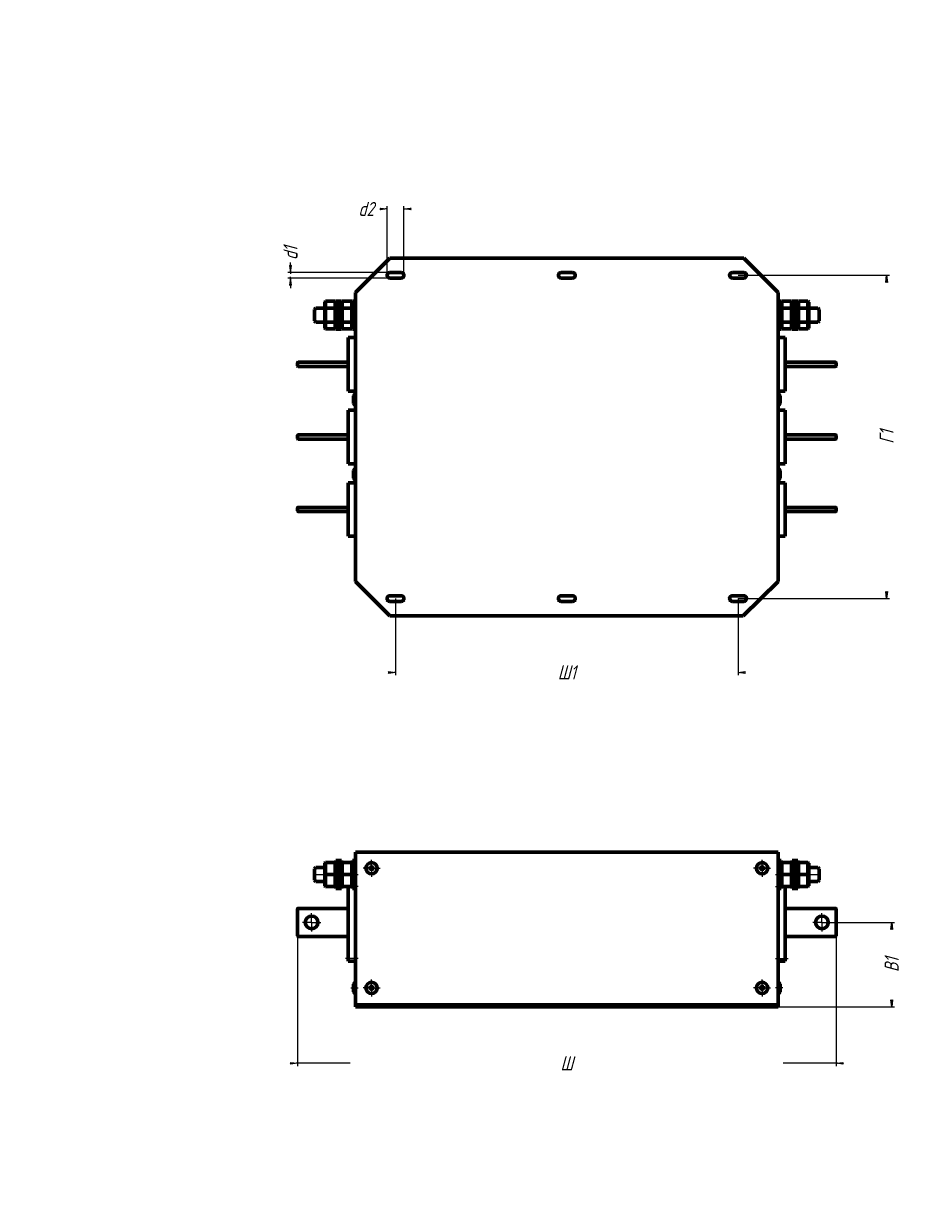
# Model space of a CAD drawing. Header units: millimetres. Extents: x 0 to 1189, y 0 to 841.
# Tile 1 of 2: x 0 to 630, y 0 to 841. Entities that reach past the tile are written whole.
import ezdxf

# ---------------------------------------------------------------- set-up
doc = ezdxf.new("R2010")
doc.units = ezdxf.units.MM
for name, pattern in [('K5LT_AXLED', [19.5, 15, -1.5, 1.5, -1.5]), ('K5LT_BASIC', [0]), ('K5LT_THIN', [0])]:
    doc.linetypes.add(name, pattern=pattern)
doc.layers.add('Системный слой', color=7, linetype='Continuous')
doc.styles.add('KDIMTEXTSTYLE', font='GOST_AU.SHX', dxfattribs={"width": 0.96, "oblique": 15, "height": 5})
doc.dimstyles.new('KDIMSTYLE (1.00)', dxfattribs={"dimtxt": 5, "dimasz": 1, "dimexe": 2, "dimexo": 0, "dimgap": 1, "dimtad": 1, "dimtxsty": 'KDIMTEXTSTYLE', "dimsah": 1, "dimcen": 0, "dimdle": 1, "dimadec": 0, "dimazin": 0, "dimtfac": 0.667, "dimtmove": 0, "dimatfit": 3, "dimfxl": 1, "dimtvp": 1, "dimtolj": 1, "dimtzin": 0, "dimarcsym": 0})

# ---------------------------------------------------------------- blocks, each defined once
blk = doc.blocks.new('KDIMARROW_01')
at = {"layer": 'Системный слой'}
blk.add_hatch(color=0, dxfattribs=at).paths.add_polyline_path([(-5, -0.6582624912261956), (0, 0), (-5, 0.658262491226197), (-4.5, 5.51091059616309e-16)])
at = {"layer": 'Системный слой', "color": 0, "linetype": 'K5LT_THIN', "lineweight": 18}
for p, q in [((-4.5, 5.51091059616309e-16), (-5, 0.658262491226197)), ((-5, 0.658262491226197), (0, 0)), ((0, 0), (-5, -0.6582624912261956)), ((-5, -0.6582624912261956), (-4.5, 5.51091059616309e-16)), ((0, 0), (-1, 0))]:
    blk.add_line(p, q, dxfattribs=at)
blk = doc.blocks.new('KDIMARROW_02')
at = {"layer": 'Системный слой'}
blk.add_hatch(color=0, dxfattribs=at).paths.add_polyline_path([(4.5, -5.51091059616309e-16), (5, 0.6582624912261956), (0, 0), (5, -0.658262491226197)])
at = {"layer": 'Системный слой', "color": 0, "linetype": 'K5LT_THIN', "lineweight": 18}
for p, q in [((0, 0), (-1, 0)), ((5, 0.6582624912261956), (0, 0)), ((0, 0), (5, -0.658262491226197)), ((0, 0), (7, -8.572527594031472e-16)), ((4.5, -5.51091059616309e-16), (5, 0.6582624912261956)), ((5, -0.658262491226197), (4.5, -5.51091059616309e-16))]:
    blk.add_line(p, q, dxfattribs=at)
blk = doc.blocks.new('U0')
at = {"layer": 'Системный слой', "color": 150, "linetype": 'K5LT_BASIC', "lineweight": 60, "true_color": 0x0080ff}
for p, q in [((233.9668528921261, 156.4329991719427), (233.9668528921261, 159.1329991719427)), ((233.9668528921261, 153.7329991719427), (233.9668528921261, 156.4329991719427))]:
    blk.add_line(p, q, dxfattribs=at)
blk = doc.blocks.new('U1')
at = {"layer": 'Системный слой', "color": 30, "linetype": 'K5LT_AXLED', "lineweight": 18, "true_color": 0xff8000}
for q in [(197.7668528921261, 202.9329991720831), (204.2668528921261, 209.4329991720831), (210.7668528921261, 202.9329991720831), (204.2668528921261, 196.4329991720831)]:
    blk.add_line((204.2668528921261, 202.9329991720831), q, dxfattribs=at)
blk = doc.blocks.new('U2')
at = {"layer": 'Системный слой', "color": 30, "linetype": 'K5LT_AXLED', "lineweight": 18, "true_color": 0xff8000}
for q in [(559.766852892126, 202.9329991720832), (566.266852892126, 209.4329991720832), (572.766852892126, 202.9329991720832), (566.266852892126, 196.4329991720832)]:
    blk.add_line((566.266852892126, 202.9329991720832), q, dxfattribs=at)
blk = doc.blocks.new('U3')
at = {"layer": 'Системный слой', "color": 30, "linetype": 'K5LT_AXLED', "lineweight": 18, "true_color": 0xff8000}
for q in [(246.7668528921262, 162.4329991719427), (240.7668528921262, 156.4329991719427), (252.7668528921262, 156.4329991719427), (246.7668528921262, 150.4329991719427)]:
    blk.add_line((246.7668528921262, 156.4329991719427), q, dxfattribs=at)
blk = doc.blocks.new('U4')
at = {"layer": 'Системный слой', "color": 30, "linetype": 'K5LT_AXLED', "lineweight": 18, "true_color": 0xff8000}
for q in [(246.7668528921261, 247.4329991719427), (240.7668528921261, 241.4329991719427), (252.7668528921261, 241.4329991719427), (246.7668528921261, 235.4329991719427)]:
    blk.add_line((246.7668528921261, 241.4329991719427), q, dxfattribs=at)
blk = doc.blocks.new('U5')
at = {"layer": 'Системный слой', "color": 30, "linetype": 'K5LT_AXLED', "lineweight": 18, "true_color": 0xff8000}
for q in [(523.766852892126, 162.4329991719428), (517.766852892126, 156.4329991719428), (529.766852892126, 156.4329991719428), (523.766852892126, 150.4329991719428)]:
    blk.add_line((523.766852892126, 156.4329991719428), q, dxfattribs=at)
blk = doc.blocks.new('U6')
at = {"layer": 'Системный слой', "color": 30, "linetype": 'K5LT_AXLED', "lineweight": 18, "true_color": 0xff8000}
for q in [(523.766852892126, 247.4329991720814), (517.766852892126, 241.4329991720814), (529.766852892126, 241.4329991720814), (523.766852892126, 235.4329991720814)]:
    blk.add_line((523.766852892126, 241.4329991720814), q, dxfattribs=at)

msp = doc.modelspace()

# ---------------------------------------------------------------- linework, layer by layer
at = {"layer": 'Системный слой', "color": 150, "linetype": 'K5LT_BASIC', "lineweight": 60, "true_color": 0x0080ff}
for p, q in [((235.2668528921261, 650.1079299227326), (259.7668528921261, 674.6079299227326)), ((259.7668528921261, 674.6079299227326), (510.7668528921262, 674.6079299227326)), ((510.7668528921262, 674.6079299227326), (535.266852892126, 650.1079299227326)), ((267.7668528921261, 664.3579299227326), (259.7668528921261, 664.3579299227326)), ((259.7668528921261, 660.3579299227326), (267.7668528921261, 660.3579299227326)), ((389.2668528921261, 664.3579299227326), (381.2668528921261, 664.3579299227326)), ((381.2668528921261, 660.3579299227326), (389.2668528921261, 660.3579299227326)), ((510.7668528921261, 664.3579299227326), (502.7668528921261, 664.3579299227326)), ((502.7668528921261, 660.3579299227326), (510.7668528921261, 660.3579299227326)), ((235.2668528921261, 650.1079299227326), (235.2668528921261, 445.1079299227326)), ((535.266852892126, 650.1079299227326), (535.266852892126, 445.1079299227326)), ((214.1668528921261, 643.9228844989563), (213.6668528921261, 643.3455342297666)), ((213.6668528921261, 643.3455342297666), (213.6668528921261, 638.7267320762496)), ((214.1668528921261, 643.9228844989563), (220.9668528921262, 643.9228844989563)), ((214.1668528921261, 643.9228844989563), (214.1668528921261, 639.0154072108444)), ((220.9668528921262, 643.9228844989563), (221.4668528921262, 643.3455342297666)), ((220.9668528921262, 643.9228844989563), (220.9668528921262, 639.0154072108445)), ((221.4668528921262, 644.1079299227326), (221.4668528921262, 624.1079299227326)), ((221.4668528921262, 644.1079299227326), (223.4668528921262, 644.1079299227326)), ((223.4668528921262, 644.1079299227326), (223.4668528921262, 624.1079299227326)), ((223.4668528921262, 644.1079299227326), (225.4668528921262, 644.1079299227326)), ((223.4668528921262, 644.1079299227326), (223.4668528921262, 624.1079299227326)), ((225.4668528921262, 644.1079299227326), (225.4668528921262, 624.1079299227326)), ((225.9668528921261, 643.9228844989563), (225.4668528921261, 643.3455342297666)), ((225.9668528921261, 643.9228844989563), (232.7668528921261, 643.9228844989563)), ((225.9668528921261, 643.9228844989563), (225.9668528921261, 639.0154072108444)), ((232.7668528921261, 643.9228844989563), (233.2668528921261, 643.3455342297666)), ((232.7668528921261, 643.9228844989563), (232.7668528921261, 639.0154072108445)), ((233.2668528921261, 644.1079299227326), (233.2668528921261, 624.1079299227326)), ((233.2668528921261, 644.1079299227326), (235.2668528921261, 644.1079299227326)), ((535.266852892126, 644.1079299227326), (537.266852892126, 644.1079299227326)), ((537.266852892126, 644.1079299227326), (537.266852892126, 624.1079299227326)), ((537.766852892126, 643.9228844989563), (537.266852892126, 643.3455342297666)), ((537.766852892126, 643.9228844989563), (544.5668528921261, 643.9228844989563)), ((537.766852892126, 643.9228844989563), (537.766852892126, 639.0154072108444)), ((544.5668528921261, 643.9228844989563), (545.0668528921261, 643.3455342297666)), ((544.5668528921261, 643.9228844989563), (544.5668528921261, 639.0154072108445)), ((545.0668528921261, 644.1079299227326), (545.0668528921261, 624.1079299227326)), ((545.0668528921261, 644.1079299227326), (547.0668528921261, 644.1079299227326)), ((547.0668528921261, 644.1079299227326), (547.0668528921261, 624.1079299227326)), ((547.0668528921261, 644.1079299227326), (547.0668528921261, 624.1079299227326)), ((547.0668528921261, 644.1079299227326), (549.0668528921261, 644.1079299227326)), ((549.0668528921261, 644.1079299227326), (549.0668528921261, 624.1079299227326)), ((549.5668528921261, 643.9228844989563), (549.0668528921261, 643.3455342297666)), ((549.5668528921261, 643.9228844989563), (556.3668528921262, 643.9228844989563)), ((549.5668528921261, 643.9228844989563), (549.5668528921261, 639.0154072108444)), ((556.3668528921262, 643.9228844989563), (556.8668528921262, 643.3455342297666)), ((556.3668528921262, 643.9228844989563), (556.3668528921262, 639.0154072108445)), ((556.8668528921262, 643.3455342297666), (556.8668528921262, 638.7267320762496)), ((206.2668528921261, 630.1079299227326), (206.2668528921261, 638.1079299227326)), ((213.6668528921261, 639.1079299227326), (207.2668528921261, 639.1079299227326)), ((214.1668528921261, 639.0154072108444), (213.6668528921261, 638.7267320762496)), ((213.6668528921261, 638.7267320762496), (213.6668528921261, 629.4891277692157)), ((214.1668528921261, 639.0154072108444), (220.9668528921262, 639.0154072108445)), ((214.1668528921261, 639.0154072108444), (214.1668528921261, 629.2004526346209)), ((220.9668528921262, 639.0154072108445), (220.9668528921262, 629.2004526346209)), ((220.9668528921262, 639.0154072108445), (221.4668528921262, 638.7267320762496)), ((225.9668528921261, 639.0154072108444), (225.4668528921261, 638.7267320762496)), ((225.9668528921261, 639.0154072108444), (232.7668528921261, 639.0154072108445)), ((225.9668528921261, 639.0154072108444), (225.9668528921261, 629.2004526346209)), ((232.7668528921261, 639.0154072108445), (232.7668528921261, 629.2004526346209)), ((232.7668528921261, 639.0154072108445), (233.2668528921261, 638.7267320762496)), ((537.766852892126, 639.0154072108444), (537.266852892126, 638.7267320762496)), ((537.766852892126, 639.0154072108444), (544.5668528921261, 639.0154072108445)), ((537.766852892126, 639.0154072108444), (537.766852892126, 629.2004526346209)), ((544.5668528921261, 639.0154072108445), (544.5668528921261, 629.2004526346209)), ((544.5668528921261, 639.0154072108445), (545.0668528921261, 638.7267320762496)), ((549.5668528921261, 639.0154072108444), (549.0668528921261, 638.7267320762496)), ((549.5668528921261, 639.0154072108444), (556.3668528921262, 639.0154072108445)), ((549.5668528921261, 639.0154072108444), (549.5668528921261, 629.2004526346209)), ((556.3668528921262, 639.0154072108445), (556.3668528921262, 629.2004526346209)), ((556.3668528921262, 639.0154072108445), (556.8668528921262, 638.7267320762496)), ((556.8668528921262, 639.1079299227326), (563.266852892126, 639.1079299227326)), ((556.8668528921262, 638.7267320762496), (556.8668528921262, 629.4891277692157)), ((564.266852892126, 638.1079299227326), (564.266852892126, 630.1079299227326)), ((213.6668528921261, 629.1079299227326), (207.2668528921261, 629.1079299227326)), ((213.6668528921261, 629.4891277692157), (213.6668528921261, 624.8703256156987)), ((214.1668528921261, 629.2004526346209), (213.6668528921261, 629.4891277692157)), ((214.1668528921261, 624.292975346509), (213.6668528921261, 624.8703256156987)), ((214.1668528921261, 629.2004526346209), (220.9668528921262, 629.2004526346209)), ((214.1668528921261, 629.2004526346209), (214.1668528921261, 624.292975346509)), ((214.1668528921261, 624.292975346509), (220.9668528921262, 624.292975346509)), ((220.9668528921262, 629.2004526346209), (221.4668528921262, 629.4891277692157)), ((220.9668528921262, 629.2004526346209), (220.9668528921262, 624.292975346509)), ((220.9668528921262, 624.292975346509), (221.4668528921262, 624.8703256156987)), ((221.4668528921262, 624.1079299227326), (223.4668528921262, 624.1079299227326)), ((223.4668528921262, 624.1079299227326), (225.4668528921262, 624.1079299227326)), ((225.9668528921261, 629.2004526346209), (225.4668528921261, 629.4891277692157)), ((225.9668528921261, 624.292975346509), (225.4668528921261, 624.8703256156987)), ((225.9668528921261, 629.2004526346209), (232.7668528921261, 629.2004526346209)), ((225.9668528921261, 629.2004526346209), (225.9668528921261, 624.292975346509)), ((225.9668528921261, 624.292975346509), (232.7668528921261, 624.292975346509)), ((232.7668528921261, 629.2004526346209), (233.2668528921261, 629.4891277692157)), ((232.7668528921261, 629.2004526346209), (232.7668528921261, 624.292975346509)), ((232.7668528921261, 624.292975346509), (233.2668528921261, 624.8703256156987)), ((233.2668528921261, 624.1079299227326), (235.2668528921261, 624.1079299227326)), ((535.266852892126, 624.1079299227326), (537.266852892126, 624.1079299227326)), ((537.766852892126, 629.2004526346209), (537.266852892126, 629.4891277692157)), ((537.766852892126, 624.292975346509), (537.266852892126, 624.8703256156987)), ((537.766852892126, 629.2004526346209), (544.5668528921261, 629.2004526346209)), ((537.766852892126, 629.2004526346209), (537.766852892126, 624.292975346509)), ((537.766852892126, 624.292975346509), (544.5668528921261, 624.292975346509)), ((544.5668528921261, 629.2004526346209), (545.0668528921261, 629.4891277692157)), ((544.5668528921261, 629.2004526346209), (544.5668528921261, 624.292975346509)), ((544.5668528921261, 624.292975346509), (545.0668528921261, 624.8703256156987)), ((545.0668528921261, 624.1079299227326), (547.0668528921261, 624.1079299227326)), ((547.0668528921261, 624.1079299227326), (549.0668528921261, 624.1079299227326)), ((549.5668528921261, 629.2004526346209), (549.0668528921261, 629.4891277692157)), ((549.5668528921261, 624.292975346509), (549.0668528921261, 624.8703256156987)), ((549.5668528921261, 629.2004526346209), (556.3668528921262, 629.2004526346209)), ((549.5668528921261, 629.2004526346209), (549.5668528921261, 624.292975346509)), ((549.5668528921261, 624.292975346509), (556.3668528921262, 624.292975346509)), ((556.3668528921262, 629.2004526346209), (556.8668528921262, 629.4891277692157)), ((556.3668528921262, 629.2004526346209), (556.3668528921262, 624.292975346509)), ((556.3668528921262, 624.292975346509), (556.8668528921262, 624.8703256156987)), ((556.8668528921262, 629.4891277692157), (556.8668528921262, 624.8703256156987)), ((556.8668528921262, 629.1079299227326), (563.266852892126, 629.1079299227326)), ((235.2668528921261, 618.1079299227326), (230.2668528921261, 618.1079299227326)), ((230.2668528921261, 616.1079299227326), (230.2668528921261, 618.1079299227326)), ((230.2668528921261, 582.1079299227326), (230.2668528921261, 616.1079299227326)), ((535.266852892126, 618.1079299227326), (540.266852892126, 618.1079299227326)), ((540.266852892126, 618.1079299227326), (540.266852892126, 616.1079299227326)), ((540.266852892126, 616.1079299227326), (540.266852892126, 582.1079299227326)), ((194.2668528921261, 598.1079299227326), (194.2668528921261, 600.1079299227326)), ((194.7668528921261, 600.6079299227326), (230.2668528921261, 600.6079299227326)), ((194.7668528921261, 597.6079299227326), (230.2668528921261, 597.6079299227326)), ((575.766852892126, 600.6079299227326), (540.266852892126, 600.6079299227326)), ((575.766852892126, 597.6079299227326), (540.266852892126, 597.6079299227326)), ((576.266852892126, 600.1079299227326), (576.266852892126, 598.1079299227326)), ((230.2668528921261, 580.1079299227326), (230.2668528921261, 582.1079299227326)), ((540.266852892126, 582.1079299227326), (540.266852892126, 580.1079299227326)), ((235.2668528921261, 580.1079299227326), (230.2668528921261, 580.1079299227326)), ((233.9668528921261, 571.4079299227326), (233.9668528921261, 576.8079299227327)), ((535.266852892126, 580.1079299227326), (540.266852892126, 580.1079299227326)), ((536.5668528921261, 576.8079299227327), (536.5668528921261, 571.4079299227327)), ((235.2668528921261, 566.6079299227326), (230.2668528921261, 566.6079299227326)), ((230.2668528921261, 564.6079299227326), (230.2668528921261, 566.6079299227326)), ((230.2668528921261, 530.6079299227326), (230.2668528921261, 564.6079299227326)), ((535.266852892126, 566.6079299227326), (540.266852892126, 566.6079299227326)), ((540.266852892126, 566.6079299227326), (540.266852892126, 564.6079299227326)), ((540.266852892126, 564.6079299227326), (540.266852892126, 530.6079299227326)), ((194.2668528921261, 546.6079299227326), (194.2668528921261, 548.6079299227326)), ((194.7668528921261, 549.1079299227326), (230.2668528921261, 549.1079299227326)), ((575.766852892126, 549.1079299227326), (540.266852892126, 549.1079299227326)), ((576.266852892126, 548.6079299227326), (576.266852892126, 546.6079299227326)), ((194.7668528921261, 546.1079299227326), (230.2668528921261, 546.1079299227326)), ((575.766852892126, 546.1079299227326), (540.266852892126, 546.1079299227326)), ((230.2668528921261, 528.6079299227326), (230.2668528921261, 530.6079299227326)), ((540.266852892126, 530.6079299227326), (540.266852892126, 528.6079299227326)), ((235.2668528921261, 528.6079299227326), (230.2668528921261, 528.6079299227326)), ((233.9668528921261, 518.4079299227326), (233.9668528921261, 523.8079299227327)), ((535.266852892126, 528.6079299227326), (540.266852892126, 528.6079299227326)), ((536.5668528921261, 523.8079299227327), (536.5668528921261, 518.4079299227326)), ((235.2668528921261, 515.1079299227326), (230.2668528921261, 515.1079299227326)), ((230.2668528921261, 513.1079299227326), (230.2668528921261, 515.1079299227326)), ((230.2668528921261, 479.1079299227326), (230.2668528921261, 513.1079299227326)), ((535.266852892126, 515.1079299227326), (540.266852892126, 515.1079299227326)), ((540.266852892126, 515.1079299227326), (540.266852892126, 513.1079299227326)), ((540.266852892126, 513.1079299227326), (540.266852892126, 479.1079299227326)), ((194.2668528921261, 495.1079299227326), (194.2668528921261, 497.1079299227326)), ((194.7668528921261, 497.6079299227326), (230.2668528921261, 497.6079299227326)), ((575.766852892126, 497.6079299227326), (540.266852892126, 497.6079299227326)), ((576.266852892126, 497.1079299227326), (576.266852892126, 495.1079299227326)), ((194.7668528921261, 494.6079299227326), (230.2668528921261, 494.6079299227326)), ((575.766852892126, 494.6079299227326), (540.266852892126, 494.6079299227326)), ((230.2668528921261, 477.1079299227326), (230.2668528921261, 479.1079299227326)), ((235.2668528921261, 477.1079299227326), (230.2668528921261, 477.1079299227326)), ((535.266852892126, 477.1079299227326), (540.266852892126, 477.1079299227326)), ((540.266852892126, 479.1079299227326), (540.266852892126, 477.1079299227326)), ((259.7668528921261, 420.6079299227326), (235.2668528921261, 445.1079299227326)), ((535.266852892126, 445.1079299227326), (510.2751323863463, 420.6079299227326)), ((267.7668528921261, 434.8579299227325), (259.7668528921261, 434.8579299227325)), ((259.7668528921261, 430.8579299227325), (267.7668528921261, 430.8579299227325)), ((389.2668528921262, 434.8579299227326), (381.2668528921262, 434.8579299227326)), ((381.2668528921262, 430.8579299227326), (389.2668528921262, 430.8579299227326)), ((510.7668528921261, 434.8579299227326), (502.7668528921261, 434.8579299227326)), ((502.7668528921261, 430.8579299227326), (510.7668528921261, 430.8579299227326)), ((259.7668528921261, 420.6079299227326), (510.2751323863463, 420.6079299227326)), ((235.2668528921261, 252.9329991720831), (235.2668528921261, 144.4329991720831)), ((235.2668528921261, 252.9329991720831), (535.266852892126, 252.9329991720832)), ((535.266852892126, 252.9329991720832), (535.266852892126, 144.4329991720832)), ((214.1668528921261, 245.4329991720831), (213.6668528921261, 244.9329991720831)), ((213.6668528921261, 244.9329991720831), (213.6668528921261, 236.9329991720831)), ((214.1668528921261, 245.4329991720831), (220.9668528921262, 245.4329991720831)), ((214.1668528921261, 245.4329991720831), (214.1668528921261, 236.9329991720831)), ((220.9668528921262, 245.4329991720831), (221.4668528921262, 244.9329991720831)), ((220.9668528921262, 245.4329991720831), (220.9668528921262, 236.9329991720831)), ((221.4668528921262, 246.9329991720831), (221.4668528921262, 226.9329991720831)), ((221.4668528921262, 246.9329991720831), (223.4668528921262, 246.9329991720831)), ((223.4668528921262, 246.9329991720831), (223.4668528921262, 226.9329991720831)), ((223.4668528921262, 246.9329991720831), (225.4668528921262, 246.9329991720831)), ((223.4668528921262, 246.9329991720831), (223.4668528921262, 226.9329991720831)), ((225.4668528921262, 246.9329991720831), (225.4668528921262, 226.9329991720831)), ((225.9668528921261, 245.4329991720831), (225.4668528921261, 244.9329991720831)), ((225.9668528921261, 245.4329991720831), (232.7668528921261, 245.4329991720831)), ((225.9668528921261, 245.4329991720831), (225.9668528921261, 236.9329991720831)), ((232.7668528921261, 245.4329991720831), (233.2668528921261, 244.9329991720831)), ((232.7668528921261, 245.4329991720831), (232.7668528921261, 236.9329991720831)), ((233.2668528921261, 246.9329991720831), (233.2668528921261, 226.9329991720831)), ((233.2668528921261, 246.9329991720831), (235.2668528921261, 246.9329991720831)), ((535.266852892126, 246.9329991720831), (537.266852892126, 246.9329991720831)), ((537.266852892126, 246.9329991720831), (537.266852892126, 226.9329991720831)), ((537.766852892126, 245.4329991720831), (537.266852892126, 244.9329991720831)), ((537.766852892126, 245.4329991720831), (544.5668528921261, 245.4329991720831)), ((537.766852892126, 245.4329991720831), (537.766852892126, 236.9329991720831)), ((544.5668528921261, 245.4329991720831), (545.0668528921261, 244.9329991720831)), ((544.5668528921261, 245.4329991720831), (544.5668528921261, 236.9329991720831)), ((545.0668528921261, 246.9329991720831), (545.0668528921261, 226.9329991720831)), ((545.0668528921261, 246.9329991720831), (547.0668528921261, 246.9329991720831)), ((547.0668528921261, 246.9329991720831), (547.0668528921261, 226.9329991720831)), ((547.0668528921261, 246.9329991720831), (547.0668528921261, 226.9329991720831)), ((547.0668528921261, 246.9329991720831), (549.0668528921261, 246.9329991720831)), ((549.0668528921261, 246.9329991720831), (549.0668528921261, 226.9329991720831)), ((549.5668528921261, 245.4329991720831), (549.0668528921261, 244.9329991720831)), ((549.5668528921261, 245.4329991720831), (556.3668528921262, 245.4329991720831)), ((549.5668528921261, 245.4329991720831), (549.5668528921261, 236.9329991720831)), ((556.3668528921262, 245.4329991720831), (556.8668528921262, 244.9329991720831)), ((556.3668528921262, 245.4329991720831), (556.3668528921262, 236.9329991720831)), ((556.8668528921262, 244.9329991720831), (556.8668528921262, 236.9329991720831)), ((206.2668528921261, 232.9329991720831), (206.2668528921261, 240.9329991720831)), ((213.6668528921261, 241.9329991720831), (207.2668528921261, 241.9329991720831)), ((213.6668528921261, 236.9329991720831), (213.6668528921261, 228.9329991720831)), ((214.1668528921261, 236.9329991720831), (213.6668528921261, 236.9329991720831)), ((214.1668528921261, 236.9329991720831), (220.9668528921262, 236.9329991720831)), ((214.1668528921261, 236.9329991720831), (214.1668528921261, 228.4329991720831)), ((220.9668528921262, 236.9329991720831), (221.4668528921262, 236.9329991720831)), ((220.9668528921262, 236.9329991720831), (220.9668528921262, 228.4329991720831)), ((225.9668528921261, 236.9329991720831), (225.4668528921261, 236.9329991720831)), ((225.9668528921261, 236.9329991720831), (232.7668528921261, 236.9329991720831)), ((225.9668528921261, 236.9329991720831), (225.9668528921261, 228.4329991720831)), ((232.7668528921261, 236.9329991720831), (233.2668528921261, 236.9329991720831)), ((232.7668528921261, 236.9329991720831), (232.7668528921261, 228.4329991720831)), ((537.766852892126, 236.9329991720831), (537.266852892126, 236.9329991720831)), ((537.766852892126, 236.9329991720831), (544.5668528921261, 236.9329991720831)), ((537.766852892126, 236.9329991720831), (537.766852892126, 228.4329991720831)), ((544.5668528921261, 236.9329991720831), (545.0668528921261, 236.9329991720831)), ((544.5668528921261, 236.9329991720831), (544.5668528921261, 228.4329991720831)), ((549.5668528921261, 236.9329991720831), (549.0668528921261, 236.9329991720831)), ((549.5668528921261, 236.9329991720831), (556.3668528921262, 236.9329991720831)), ((549.5668528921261, 236.9329991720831), (549.5668528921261, 228.4329991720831)), ((556.3668528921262, 236.9329991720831), (556.8668528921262, 236.9329991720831)), ((556.3668528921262, 236.9329991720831), (556.3668528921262, 228.4329991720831)), ((556.8668528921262, 241.9329991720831), (563.266852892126, 241.9329991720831)), ((556.8668528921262, 236.9329991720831), (556.8668528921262, 228.9329991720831)), ((564.266852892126, 240.9329991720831), (564.266852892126, 232.9329991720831)), ((213.6668528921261, 231.9329991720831), (207.2668528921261, 231.9329991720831)), ((214.1668528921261, 228.4329991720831), (213.6668528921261, 228.9329991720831)), ((214.1668528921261, 228.4329991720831), (220.9668528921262, 228.4329991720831)), ((220.9668528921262, 228.4329991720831), (221.4668528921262, 228.9329991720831)), ((225.9668528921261, 228.4329991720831), (225.4668528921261, 228.9329991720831)), ((225.9668528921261, 228.4329991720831), (232.7668528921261, 228.4329991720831)), ((230.2668528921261, 177.4329991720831), (230.2668528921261, 228.4329991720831)), ((232.7668528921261, 228.4329991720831), (233.2668528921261, 228.9329991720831)), ((537.766852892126, 228.4329991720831), (537.266852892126, 228.9329991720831)), ((537.766852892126, 228.4329991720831), (544.5668528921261, 228.4329991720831)), ((540.266852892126, 228.4329991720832), (540.266852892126, 177.4329991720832)), ((544.5668528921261, 228.4329991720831), (545.0668528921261, 228.9329991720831)), ((549.5668528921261, 228.4329991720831), (549.0668528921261, 228.9329991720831)), ((549.5668528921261, 228.4329991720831), (556.3668528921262, 228.4329991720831)), ((556.3668528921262, 228.4329991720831), (556.8668528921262, 228.9329991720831)), ((556.8668528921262, 231.9329991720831), (563.266852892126, 231.9329991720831)), ((221.4668528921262, 226.9329991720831), (223.4668528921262, 226.9329991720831)), ((223.4668528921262, 226.9329991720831), (225.4668528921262, 226.9329991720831)), ((233.2668528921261, 226.9329991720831), (235.2668528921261, 226.9329991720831)), ((535.266852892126, 226.9329991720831), (537.266852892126, 226.9329991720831)), ((545.0668528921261, 226.9329991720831), (547.0668528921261, 226.9329991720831)), ((547.0668528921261, 226.9329991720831), (549.0668528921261, 226.9329991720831)), ((194.2668528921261, 212.4329991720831), (194.2668528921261, 193.4329991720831)), ((230.2668528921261, 212.9329991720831), (194.7668528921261, 212.9329991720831)), ((540.266852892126, 212.9329991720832), (575.766852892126, 212.9329991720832)), ((576.266852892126, 212.4329991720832), (576.266852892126, 193.4329991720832)), ((194.7668528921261, 192.9329991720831), (230.2668528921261, 192.9329991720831)), ((575.766852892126, 192.9329991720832), (540.266852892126, 192.9329991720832)), ((230.2668528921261, 175.4329991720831), (230.2668528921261, 177.4329991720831)), ((540.266852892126, 177.4329991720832), (540.266852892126, 175.4329991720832)), ((235.2668528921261, 175.4329991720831), (230.2668528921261, 175.4329991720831)), ((535.266852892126, 175.4329991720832), (540.266852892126, 175.4329991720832)), ((536.5668528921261, 159.1329991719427), (536.5668528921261, 153.7329991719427)), ((259.7668528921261, 144.4329991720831), (235.2668528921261, 144.4329991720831)), ((235.2668528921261, 142.9329991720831), (235.2668528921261, 144.4329991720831)), ((259.7668528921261, 144.4329991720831), (510.7668528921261, 144.4329991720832)), ((259.7668528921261, 142.9329991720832), (259.7668528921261, 144.4329991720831)), ((535.266852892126, 144.4329991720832), (510.7668528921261, 144.4329991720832)), ((510.7668528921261, 144.4329991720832), (510.7668528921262, 142.9329991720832)), ((535.266852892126, 142.9329991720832), (535.266852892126, 144.4329991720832)), ((235.2668528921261, 142.9329991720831), (259.7668528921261, 142.9329991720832)), ((259.7668528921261, 142.9329991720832), (510.7668528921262, 142.9329991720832)), ((510.7668528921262, 142.9329991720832), (535.266852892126, 142.9329991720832))]:
    msp.add_line(p, q, dxfattribs=at)
at = {"layer": 'Системный слой', "color": 30, "linetype": 'K5LT_AXLED', "lineweight": 18, "true_color": 0xff8000}
for p, q in [((205.2668528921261, 236.9329991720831), (237.2668528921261, 236.9329991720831)), ((219.4668528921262, 236.9329991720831), (223.4668528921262, 236.9329991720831)), ((223.4668528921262, 236.9329991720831), (227.4668528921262, 236.9329991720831)), ((231.2668528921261, 236.9329991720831), (237.2668528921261, 236.9329991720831)), ((533.266852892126, 236.9329991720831), (539.266852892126, 236.9329991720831)), ((533.266852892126, 236.9329991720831), (565.266852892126, 236.9329991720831)), ((543.0668528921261, 236.9329991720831), (547.0668528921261, 236.9329991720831)), ((547.0668528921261, 236.9329991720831), (551.0668528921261, 236.9329991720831)), ((237.2668528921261, 228.4329991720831), (228.2668528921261, 228.4329991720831)), ((533.266852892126, 228.4329991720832), (542.266852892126, 228.4329991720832)), ((237.2668528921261, 177.4329991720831), (228.2668528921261, 177.4329991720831)), ((533.266852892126, 177.4329991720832), (542.266852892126, 177.4329991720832)), ((231.9668528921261, 156.4329991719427), (237.2668528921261, 156.4329991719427)), ((538.5668528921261, 156.4329991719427), (533.266852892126, 156.4329991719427))]:
    msp.add_line(p, q, dxfattribs=at)
at = {"layer": 'Системный слой', "color": 150, "linetype": 'K5LT_BASIC', "lineweight": 60, "true_color": 0x0080ff}
for centre, radius in [((246.7668528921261, 241.4329991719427), 4), ((523.766852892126, 241.4329991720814), 4), ((246.7668528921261, 241.4329991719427), 1), ((523.766852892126, 241.4329991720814), 1), ((204.2668528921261, 202.9329991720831), 4.5), ((566.266852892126, 202.9329991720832), 4.5), ((246.7668528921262, 156.4329991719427), 4), ((523.766852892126, 156.4329991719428), 4), ((246.7668528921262, 156.4329991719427), 1), ((523.766852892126, 156.4329991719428), 1)]:
    msp.add_circle(centre, radius, dxfattribs=at)
for centre, radius, start, end in [((259.7668528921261, 662.3579299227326), 2, 90, 270), ((267.7668528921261, 662.3579299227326), 2, 270, 90), ((381.2668528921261, 662.3579299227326), 2, 90, 270), ((389.2668528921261, 662.3579299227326), 2, 270, 90), ((502.7668528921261, 662.3579299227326), 2, 90, 270), ((510.7668528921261, 662.3579299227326), 2, 270, 90), ((211.7543528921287, 633.62042992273), 7.088745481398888, 129.2751895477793, 140.7248104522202), ((558.7793528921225, 633.620429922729), 7.088745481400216, 39.27518954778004, 50.72481045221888), ((211.7543528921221, 634.5954299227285), 7.08874548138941, 219.2751895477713, 230.7248104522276), ((558.7793528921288, 634.5954299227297), 7.088745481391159, 309.2751895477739, 320.7248104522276), ((194.7668528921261, 600.1079299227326), 0.5, 89.9999999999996, 179.9999999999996), ((194.7668528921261, 598.1079299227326), 0.5, 180.0000000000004, 270.0000000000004), ((575.766852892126, 600.1079299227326), 0.5, 0, 90.00000000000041), ((575.766852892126, 598.1079299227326), 0.5, 269.9999999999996, 0), ((235.2668528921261, 576.8079299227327), 1.3, 90.00000000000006, 180), ((535.266852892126, 576.8079299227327), 1.3, 0, 90), ((235.2668528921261, 571.4079299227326), 1.3, 180, 270), ((535.266852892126, 571.4079299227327), 1.3, 270, 0), ((194.7668528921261, 548.6079299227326), 0.5, 89.9999999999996, 179.9999999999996), ((575.766852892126, 548.6079299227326), 0.5, 0, 90.00000000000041), ((194.7668528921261, 546.6079299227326), 0.5, 180.0000000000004, 270.0000000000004), ((575.766852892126, 546.6079299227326), 0.5, 269.9999999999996, 0), ((235.2668528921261, 523.8079299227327), 1.3, 90.00000000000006, 180), ((535.266852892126, 523.8079299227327), 1.3, 0, 90), ((235.2668528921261, 518.4079299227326), 1.3, 180, 270), ((535.266852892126, 518.4079299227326), 1.3, 270, 0), ((194.7668528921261, 497.1079299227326), 0.5, 89.9999999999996, 179.9999999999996), ((575.766852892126, 497.1079299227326), 0.5, 0, 90.00000000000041), ((194.7668528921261, 495.1079299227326), 0.5, 180.0000000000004, 270.0000000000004), ((575.766852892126, 495.1079299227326), 0.5, 269.9999999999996, 0), ((259.7668528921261, 432.8579299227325), 2, 90, 270), ((267.7668528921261, 432.8579299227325), 2, 270, 90), ((381.2668528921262, 432.8579299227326), 2, 90, 270), ((389.2668528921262, 432.8579299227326), 2, 270, 90), ((502.7668528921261, 432.8579299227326), 2, 90, 270), ((510.7668528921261, 432.8579299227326), 2, 270, 90), ((211.7543528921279, 236.4454991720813), 7.088745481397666, 129.2751895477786, 140.7248104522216), ((558.7793528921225, 236.4454991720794), 7.088745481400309, 39.27518954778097, 50.72481045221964), ((211.7543528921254, 237.4204991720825), 7.088745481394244, 219.2751895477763, 230.7248104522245), ((558.779352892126, 237.4204991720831), 7.088745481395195, 309.2751895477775, 320.7248104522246), ((194.7668528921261, 212.4329991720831), 0.5, 89.99999999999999, 180), ((575.766852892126, 212.4329991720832), 0.5, 0, 90.00000000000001), ((194.7668528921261, 193.4329991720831), 0.5, 180, 270), ((575.766852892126, 193.4329991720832), 0.5, 270, 0), ((235.2668528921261, 159.1329991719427), 1.3, 90.00000000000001, 180), ((535.266852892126, 159.1329991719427), 1.3, 0, 90), ((235.2668528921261, 153.7329991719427), 1.3, 180, 270), ((535.266852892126, 153.7329991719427), 1.3, 270, 0)]:
    msp.add_arc(centre, radius, start, end, dxfattribs=at)

# ---------------------------------------------------------------- block references
at = {"layer": 'Системный слой'}
for name in ['U4', 'U6', 'U1', 'U2', 'U3', 'U5', 'U0']:
    msp.add_blockref(name, (0, 0), dxfattribs=at)

# ---------------------------------------------------------------- dimensions: what is measured, and where the dimension line sits
at = {"layer": 'Системный слой', "color": 7}
for base, p1, p2, location, text in [((257.7668528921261, 709.4921289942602), (269.7668528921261, 662.3579299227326), (257.7668528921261, 662.3579299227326), (242.9537281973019, 709.4921289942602), '\\H5.0;\\W0.965;\\Q15;\\H5.0;\\W0.965;\\Q15;\\Q15;\\H10.00;d2\\Q15;\\H5.00;'), ((263.7668528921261, 380.4357296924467), (506.7668528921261, 432.8579299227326), (263.7668528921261, 432.8579299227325), (385.2668528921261, 380.4357296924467), '\\H5.0;\\W0.965;\\Q15;\\H5.0;\\W0.965;\\Q15;\\Q15;\\H10.00;Ш1\\Q15;\\H5.00;'), ((194.2668528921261, 102.9733880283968), (576.266852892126, 202.9329991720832), (194.2668528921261, 202.9329991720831), (385.2668528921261, 102.9733880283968), '\\H5.0;\\W0.965;\\Q15;\\H5.0;\\W0.965;\\Q15;\\Q15;\\H10.00;Ш\\Q15;\\H5.00;')]:
    msp.add_linear_dim(base=base, p1=p1, p2=p2, location=location, text=text, dimstyle='KDIMSTYLE (1.00)', override={"dimexo": 0, "dimblk1": 'KDIMARROW_01', "dimblk2": 'KDIMARROW_01', "dimse1": 0, "dimse2": 0, "dimclrt": 7, "dimtolj": 1}, dxfattribs=at).render()
for base, p1, p2, location, text, override in [((189.2490676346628, 664.3579299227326), (263.7668528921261, 660.3579299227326), (263.7668528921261, 664.3579299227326), (189.2490676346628, 678.0727212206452), '\\H5.0;\\W0.965;\\Q15;\\H5.0;\\W0.965;\\Q15;\\Q15;\\H10.00;d1\\Q15;\\H5.00;', {"dimexo": 0, "dimblk1": 'KDIMARROW_02', "dimblk2": 'KDIMARROW_02', "dimse1": 0, "dimse2": 0, "dimclrt": 7, "dimtolj": 1}), ((612.137881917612, 662.3579299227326), (506.7668528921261, 432.8579299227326), (506.7668528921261, 662.3579299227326), (612.137881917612, 547.6079299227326), '\\H5.0;\\W0.965;\\Q15;\\H5.0;\\W0.965;\\Q15;\\Q15;\\H10.00;Г1\\Q15;\\H5.00;', {"dimexo": 0, "dimblk1": 'KDIMARROW_01', "dimblk2": 'KDIMARROW_01', "dimse1": 0, "dimse2": 0, "dimclrt": 7, "dimtolj": 1}), ((615.7528522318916, 202.9329991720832), (535.266852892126, 142.9329991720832), (566.266852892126, 202.9329991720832), (615.7528522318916, 172.9329991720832), '\\H5.0;\\W0.965;\\Q15;\\H5.0;\\W0.965;\\Q15;\\Q15;\\H10.00;В1\\Q15;\\H5.00;', {"dimexo": 0, "dimblk1": 'KDIMARROW_01', "dimblk2": 'KDIMARROW_01', "dimse1": 0, "dimse2": 0, "dimclrt": 7, "dimtolj": 1})]:
    msp.add_linear_dim(base=base, p1=p1, p2=p2, angle=90, location=location, text=text, dimstyle='KDIMSTYLE (1.00)', override=override, dxfattribs=at).render()

doc.saveas('drawing.dxf')
